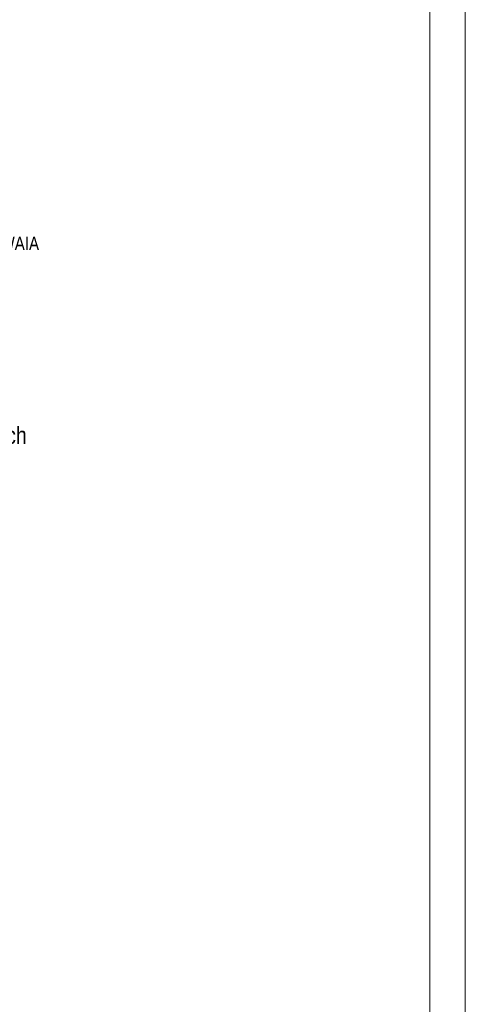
# Model space of a CAD drawing. Header units: millimetres. Extents: x 4946 to 18537, y -10559 to 785.
# Tile 72 of 74: x 8832 to 9146, y -601 to 92. Entities that reach past the tile are written whole.
import ezdxf

# ---------------------------------------------------------------- set-up
doc = ezdxf.new("R2010")
doc.units = ezdxf.units.MM
for name, color, linetype, lineweight in [('BA_txs', 2, 'Continuous', 18), ('M_Ramki do druku', 7, 'Continuous', 18), ('M_Ramki rysunków', 2, 'Continuous', 18), ('mm_wentylacja_bloki', 7, 'Continuous', 18)]:
    doc.layers.add(name, color=color, linetype=linetype, lineweight=lineweight)
doc.styles.add('BIKTS', font='bikromsw.shx', dxfattribs={"width": 0.85})
doc.styles.get("Standard").update_dxf_attribs({"font": 'arial.ttf'})

# ---------------------------------------------------------------- blocks, each defined once
blk = doc.blocks.new('*U352')
at = {"layer": 'M_Ramki rysunków'}
blk.add_lwpolyline([(30, 5), (30, 589), (835, 589), (835, 5)], close=True, dxfattribs=at)

msp = doc.modelspace()

# ---------------------------------------------------------------- linework, layer by layer
at = {"layer": 'Defpoints', "color": 6, "lineweight": 18}
msp.add_lwpolyline([(7046.25, 785.16), (9146.25, 785.16), (9146.25, -699.84), (7046.25, -699.84)], close=True, dxfattribs=at)

# ---------------------------------------------------------------- block references
at = {"layer": 'M_Ramki do druku', "xscale": 5, "yscale": 5, "zscale": 5}
msp.add_blockref('*U352', (4946.25, -2184.84), dxfattribs=at)

# ---------------------------------------------------------------- texts
at = {"layer": 'BA_txs', "color": 7, "insert": (8572.01, -60.41), "char_height": 9.375, "width": 793.7526, "attachment_point": 1, "style": 'BIKTS'}
msp.add_mtext('ŚCIANY ISTNIEJĄCE POZA ZAKRESEM OPRACOWAIA', dxfattribs=at)
at = {"layer": 'mm_wentylacja_bloki', "char_height": 12, "width": 413.8364, "attachment_point": 2}
for s, insert in [('\\pxql;{\\fArial Narrow|b0|i0|c238|p34;Projektowane nawiewniki ciśnieniowe w oknach}', (8754.07, -194.23)), ('\\pxql;{\\fArial Narrow|b0|i0|c238|p34;Projektowane aparaty grzewcze \\Pz nagrzewnicami wodnymi \\P(motaż przyścienny / podstropowy)}', (8806.51, -255.35)), ('\\pxql;{\\fArial Narrow|b0|i0|c238|p34;Proj. grzejnik łazienkowy drabinkowy}', (8805.57, -427.48)), ('\\pxql;{\\fArial Narrow|b0|i0|c238|p34;Zawór i złącze sprężonego powietrza}', (8806.04, -548.01))]:
    msp.add_mtext(s, dxfattribs=dict(at, insert=insert))

doc.saveas('drawing.dxf')
